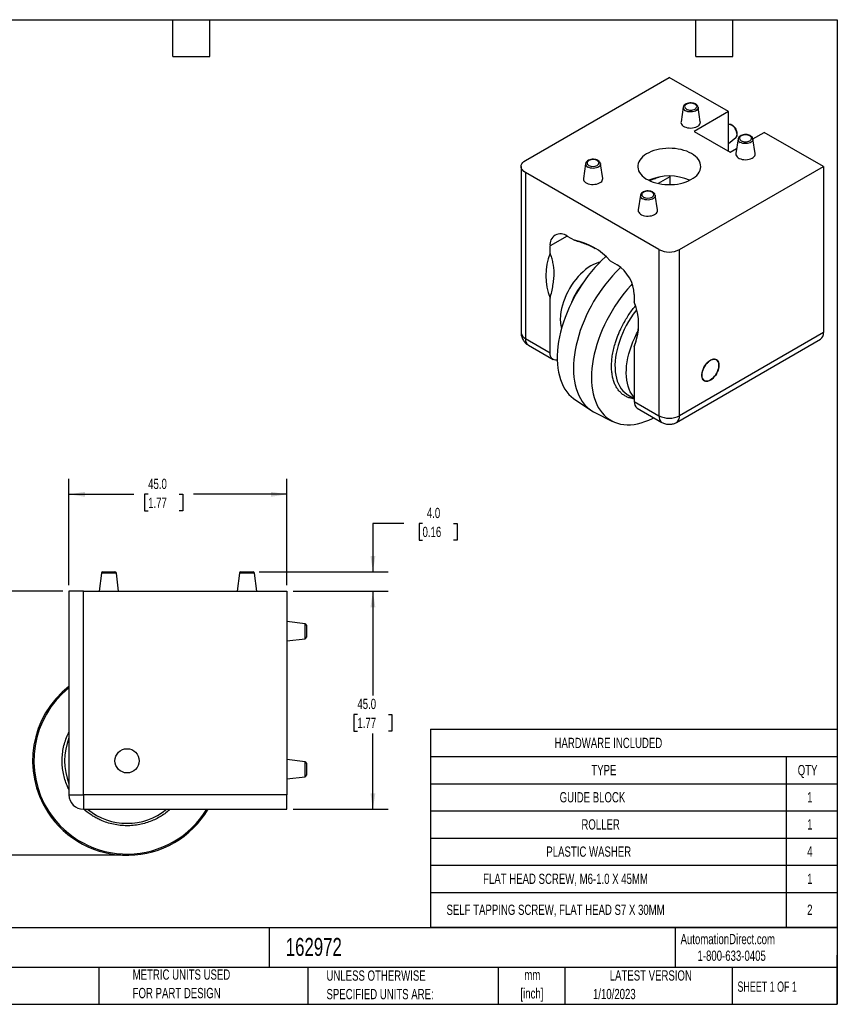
# Model space of a CAD drawing. Header units: millimetres. Extents: x 6 to 273, y 6 to 210.
# Tile 2 of 2: x 104 to 273, y 6 to 210. Entities that reach past the tile are written whole.
import ezdxf

# ---------------------------------------------------------------- set-up
doc = ezdxf.new("R2010")
doc.units = ezdxf.units.MM
doc.layers.add('DIMENSIONS', color=140, linetype='Continuous', lineweight=25)
doc.layers.add('TEXT', color=140, linetype='Continuous', lineweight=25)
doc.styles.add('SLDTEXTSTYLE0', font='TXT', dxfattribs={"width": 0.7})
doc.styles.add('SLDTEXTSTYLE1', font='TXT', dxfattribs={"width": 0.65})
doc.dimstyles.new('SLDDIMSTYLE0', dxfattribs={"dimtxt": 2.158008, "dimasz": 3.302, "dimexe": 0, "dimexo": 0.0625, "dimgap": 0.539502, "dimtad": 0, "dimtih": 1, "dimtoh": 1, "dimrnd": 1e-09, "dimzin": 4, "dimdsep": 46, "dimtxsty": 'SLDTEXTSTYLE0', "dimsah": 1, "dimcen": 0.09, "dimadec": 0, "dimazin": 1, "dimtfac": 1, "dimtofl": 0, "dimtmove": 0, "dimatfit": 3, "dimfxl": 0, "dimfrac": 2, "dimtolj": 1, "dimtzin": 12, "dimarcsym": 0})
doc.dimstyles.new('SLDDIMSTYLE1', dxfattribs={"dimtxt": 2.158008, "dimasz": 3.302, "dimexe": 0, "dimexo": 0.0625, "dimgap": 0.539502, "dimtad": 0, "dimtih": 1, "dimtoh": 1, "dimrnd": 1e-09, "dimzin": 12, "dimdsep": 46, "dimtxsty": 'SLDTEXTSTYLE0', "dimsah": 1, "dimcen": 0.09, "dimadec": 0, "dimazin": 3, "dimtfac": 1, "dimtofl": 0, "dimtmove": 0, "dimatfit": 3, "dimfxl": 0, "dimfrac": 2, "dimtolj": 1, "dimtzin": 12, "dimarcsym": 0})
doc.dimstyles.new('SLDDIMSTYLE2', dxfattribs={"dimtxt": 2.158008, "dimasz": 3.302, "dimexe": 0, "dimexo": 0.0625, "dimgap": 0.539502, "dimtad": 0, "dimtih": 1, "dimtoh": 1, "dimrnd": 1e-09, "dimzin": 4, "dimdsep": 46, "dimtxsty": 'SLDTEXTSTYLE0', "dimsah": 1, "dimcen": 0.09, "dimadec": 0, "dimazin": 1, "dimtfac": 1, "dimtmove": 0, "dimatfit": 0, "dimfxl": 0, "dimfrac": 2, "dimtolj": 1, "dimtzin": 12, "dimarcsym": 0})

# ---------------------------------------------------------------- blocks, each defined once
blk = doc.blocks.new('SW_NOTE_0')
at = {"layer": 'TEXT', "color": 0, "char_height": 2.117, "attachment_point": 2, "style": 'SLDTEXTSTYLE0'}
for s, insert in [('mm', (2.84, 2.73)), ('[inch]', (2.76, -1.09))]:
    blk.add_mtext(s, dxfattribs=dict(at, insert=insert))
blk = doc.blocks.new('SW_NOTE_0_1')
at = {"layer": 'TEXT', "color": 0, "char_height": 2.1167, "attachment_point": 1, "style": 'SLDTEXTSTYLE0'}
for s, insert in [('UNLESS OTHERWISE', (0, 2.73)), ('SPECIFIED UNITS ARE:', (0, -1.09))]:
    blk.add_mtext(s, dxfattribs=dict(at, insert=insert))
blk = doc.blocks.new('SW_NOTE_0_2')
at = {"layer": 'TEXT', "color": 0, "char_height": 2.1167, "attachment_point": 1, "style": 'SLDTEXTSTYLE0'}
for s, insert in [('PART DIMENSIONS MAY DIFFER SLIGHTLY', (0, 2.73)), ("DUE TO MANUFACTURER'S VARIANCES", (0, -1.09))]:
    blk.add_mtext(s, dxfattribs=dict(at, insert=insert))
blk = doc.blocks.new('SW_NOTE_0_5')
at = {"layer": 'TEXT', "color": 0, "char_height": 2.1167, "attachment_point": 1, "style": 'SLDTEXTSTYLE0'}
for s, insert in [('METRIC UNITS USED', (0, 2.73)), ('FOR PART DESIGN', (0, -1.09))]:
    blk.add_mtext(s, dxfattribs=dict(at, insert=insert))
blk = doc.blocks.new('SW_TABLEANNOTATION_0')
at = {"layer": 'TEXT', "color": 0}
for p, q in [((0, 0), (0, -5.61)), ((0, 0), (73.41, 0)), ((73.41, 0), (83.93, 0)), ((83.93, 0), (83.93, -5.61)), ((0, -5.61), (0, -11.22)), ((0, -5.61), (73.41, -5.61)), ((73.41, -5.61), (73.41, -11.22)), ((73.41, -5.61), (83.93, -5.61)), ((83.93, -5.61), (83.93, -11.22)), ((0, -11.22), (0, -16.82)), ((0, -11.22), (73.41, -11.22)), ((73.41, -11.22), (73.41, -16.82)), ((73.41, -11.22), (83.93, -11.22)), ((83.93, -11.22), (83.93, -16.82)), ((0, -16.82), (0, -22.43)), ((0, -16.82), (73.41, -16.82)), ((73.41, -16.82), (73.41, -22.43)), ((73.41, -16.82), (83.93, -16.82)), ((83.93, -16.82), (83.93, -22.43)), ((0, -22.43), (0, -28.04)), ((0, -22.43), (73.41, -22.43)), ((73.41, -22.43), (73.41, -28.04)), ((73.41, -22.43), (83.93, -22.43)), ((83.93, -22.43), (83.93, -28.04)), ((0, -28.04), (0, -33.65)), ((0, -28.04), (73.41, -28.04)), ((73.41, -28.04), (73.41, -33.65)), ((73.41, -28.04), (83.93, -28.04)), ((83.93, -28.04), (83.93, -33.65)), ((0, -33.65), (0, -40.83)), ((0, -33.65), (73.41, -33.65)), ((73.41, -33.65), (73.41, -40.83)), ((73.41, -33.65), (83.93, -33.65)), ((83.93, -33.65), (83.93, -40.83)), ((0, -40.83), (73.41, -40.83)), ((73.41, -40.83), (83.93, -40.83))]:
    blk.add_line(p, q, dxfattribs=at)
at = {"layer": 'TEXT', "color": 0, "attachment_point": 1, "style": 'SLDTEXTSTYLE0'}
for s, insert, char_height in [('HARDWARE INCLUDED', (25.62, -1.75), 2.1167), ('TYPE', (33.22, -7.36), 2.117), ('QTY', (75.82, -7.36), 2.117), ('GUIDE BLOCK', (26.68, -12.96), 2.1167), ('1', (77.77, -12.96), 2.12), ('ROLLER', (31.17, -18.57), 2.117), ('1', (77.77, -18.57), 2.12), ('PLASTIC WASHER', (23.93, -24.18), 2.1167), ('4', (77.77, -24.18), 2.12), ('FLAT HEAD SCREW, M6-1.0 X 45MM', (10.88, -29.79), 2.1167), ('1', (77.77, -29.79), 2.12), ('SELF TAPPING SCREW, FLAT HEAD S7 X 30MM', (3.33, -36.18), 2.1167), ('2', (77.77, -36.18), 2.12)]:
    blk.add_mtext(s, dxfattribs=dict(at, insert=insert, char_height=char_height))
blk = doc.blocks.new('_D_4')
at = {"layer": 'DIMENSIONS'}
for p, q in [((114.45, 92.87), (114.45, 114.78)), ((159.45, 92.87), (159.45, 114.78)), ((114.45, 111.6), (127.87, 111.6)), ((130.8, 111.6), (130.07, 111.6)), ((130.07, 111.6), (130.07, 108.17)), ((137.21, 111.6), (137.94, 111.6)), ((137.94, 111.6), (137.94, 108.17)), ((159.45, 111.6), (140.14, 111.6)), ((130.07, 108.17), (130.8, 108.17)), ((137.94, 108.17), (137.21, 108.17))]:
    blk.add_line(p, q, dxfattribs=at)
for points in [[(114.45, 111.6), (117.75, 111.09), (117.75, 112.11)], [(159.45, 111.6), (156.15, 112.11), (156.15, 111.09)]]:
    blk.add_solid(points, dxfattribs=at)
at = {"layer": 'DIMENSIONS', "char_height": 2.117, "attachment_point": 1, "style": 'SLDTEXTSTYLE0'}
for s, insert in [('45.0', (130.8, 114.81)), ('1.77', (130.8, 110.9))]:
    blk.add_mtext(s, dxfattribs=dict(at, insert=insert))
blk = doc.blocks.new('_D_5')
at = {"layer": 'DIMENSIONS'}
for p, q in [((160.72, 91.6), (180.37, 91.6)), ((177.19, 91.6), (177.19, 70.1)), ((173.99, 66.18), (173.26, 66.18)), ((173.26, 66.18), (173.26, 62.75)), ((180.4, 66.18), (181.13, 66.18)), ((181.13, 66.18), (181.13, 62.75)), ((173.26, 62.75), (173.99, 62.75)), ((177.19, 46.6), (177.19, 62.27)), ((181.13, 62.75), (180.4, 62.75)), ((160.72, 46.6), (180.37, 46.6))]:
    blk.add_line(p, q, dxfattribs=at)
for points in [[(177.19, 91.6), (176.69, 88.3), (177.7, 88.3)], [(177.19, 46.6), (177.7, 49.9), (176.69, 49.9)]]:
    blk.add_solid(points, dxfattribs=at)
at = {"layer": 'DIMENSIONS', "char_height": 2.117, "attachment_point": 1, "style": 'SLDTEXTSTYLE0'}
for s, insert in [('45.0', (173.99, 69.4)), ('1.77', (173.99, 65.48))]:
    blk.add_mtext(s, dxfattribs=dict(at, insert=insert))
blk = doc.blocks.new('_D_6')
at = {"layer": 'DIMENSIONS'}
for p, q in [((113.18, 91.6), (93.77, 91.6)), ((96.95, 91.6), (96.95, 64.99)), ((93.74, 61.08), (93.02, 61.08)), ((93.02, 61.08), (93.02, 57.65)), ((100.15, 61.08), (100.88, 61.08)), ((100.88, 61.08), (100.88, 57.65)), ((93.02, 57.65), (93.74, 57.65)), ((96.95, 37.1), (96.95, 57.16)), ((100.88, 57.65), (100.15, 57.65)), ((125.18, 37.1), (93.77, 37.1))]:
    blk.add_line(p, q, dxfattribs=at)
for points in [[(96.95, 91.6), (96.44, 88.3), (97.46, 88.3)], [(96.95, 37.1), (97.46, 40.4), (96.44, 40.4)]]:
    blk.add_solid(points, dxfattribs=at)
at = {"layer": 'DIMENSIONS', "char_height": 2.117, "attachment_point": 1, "style": 'SLDTEXTSTYLE0'}
for s, insert in [('54.5', (93.74, 64.29)), ('2.15', (93.74, 60.37))]:
    blk.add_mtext(s, dxfattribs=dict(at, insert=insert))
blk = doc.blocks.new('_D_7')
at = {"layer": 'DIMENSIONS'}
for p, q in [((183.54, 105.6), (177.19, 105.6)), ((177.19, 105.6), (177.19, 95.6)), ((187.44, 105.6), (186.71, 105.6)), ((186.71, 105.6), (186.71, 102.17)), ((193.85, 105.6), (194.57, 105.6)), ((194.57, 105.6), (194.57, 102.17)), ((186.71, 102.17), (187.44, 102.17)), ((194.57, 102.17), (193.85, 102.17)), ((153.71, 95.6), (180.37, 95.6)), ((160.72, 91.6), (180.37, 91.6)), ((177.19, 91.6), (177.19, 85.25))]:
    blk.add_line(p, q, dxfattribs=at)
for points in [[(177.19, 95.6), (177.7, 98.9), (176.69, 98.9)], [(177.19, 91.6), (176.69, 88.3), (177.7, 88.3)]]:
    blk.add_solid(points, dxfattribs=at)
at = {"layer": 'DIMENSIONS', "char_height": 2.117, "attachment_point": 1, "style": 'SLDTEXTSTYLE0'}
for s, insert in [('4.0', (188.33, 108.81)), ('0.16', (187.44, 104.9))]:
    blk.add_mtext(s, dxfattribs=dict(at, insert=insert))

msp = doc.modelspace()

# ---------------------------------------------------------------- linework, layer by layer
for p, q in [((208.663, 180.483), (238.362, 197.628)), ((250.56, 190.586), (238.362, 197.628)), ((241.246, 191.469), (240.789, 188.441)), ((244.317, 191.47), (244.296, 191.524)), ((244.308, 191.513), (244.317, 191.469)), ((244.774, 188.441), (244.317, 191.469)), ((250.56, 190.586), (243.488, 186.504)), ((250.56, 182.422), (250.56, 190.586)), ((250.601, 187.881), (250.556, 187.866)), ((243.488, 186.504), (250.913, 182.218)), ((250.56, 183.984), (252.092, 185.207)), ((252.56, 184.938), (252.103, 181.91)), ((255.63, 184.939), (255.61, 184.993)), ((255.622, 184.982), (255.63, 184.938)), ((255.63, 184.941), (257.984, 186.3)), ((256.087, 181.91), (255.63, 184.938)), ((270.182, 179.259), (257.984, 186.3)), ((250.913, 182.218), (252.267, 183)), ((207.785, 179.259), (207.785, 144.964)), ((221.093, 179.836), (220.636, 176.808)), ((224.164, 179.836), (224.143, 179.89)), ((224.156, 179.879), (224.164, 179.836)), ((224.621, 176.808), (224.164, 179.836)), ((240.483, 162.114), (270.182, 179.259)), ((270.182, 179.259), (270.182, 144.964)), ((236.241, 162.114), (208.663, 178.034)), ((208.663, 178.034), (208.663, 143.739)), ((238.503, 177.134), (236.093, 175.742)), ((238.506, 177.294), (238.503, 177.134)), ((238.503, 177.134), (238.503, 175.507)), ((232.407, 173.304), (231.95, 170.276)), ((235.478, 173.305), (235.457, 173.359)), ((235.469, 173.348), (235.478, 173.304)), ((235.935, 170.276), (235.478, 173.304)), ((217.291, 164.888), (213.755, 162.847)), ((217.29, 164.889), (218.771, 164.034)), ((213.755, 161.347), (213.755, 162.847)), ((236.241, 162.114), (236.241, 127.819)), ((240.483, 127.819), (240.483, 162.114)), ((226.133, 159.783), (227.614, 158.929)), ((231.149, 152.805), (231.149, 151.305)), ((213.755, 140.8), (213.755, 152.099)), ((270.182, 144.964), (240.483, 127.819)), ((208.663, 143.739), (213.755, 140.8)), ((209.285, 142.366), (214.376, 139.427)), ((239.862, 126.446), (269.56, 143.59)), ((231.149, 142.057), (231.149, 130.758)), ((229.826, 132.14), (231.149, 131.376)), ((229.826, 132.14), (229.844, 132.129)), ((218.883, 131.154), (222.283, 128.889)), ((231.149, 130.758), (236.241, 127.819)), ((223.006, 128.472), (226.667, 126.66)), ((231.771, 129.385), (236.862, 126.446)), ((121.157, 95.336), (120.699, 91.599)), ((124.24, 95.336), (121.157, 95.336)), ((124.699, 91.599), (124.24, 95.336)), ((149.657, 95.336), (149.199, 91.599)), ((152.74, 95.336), (149.657, 95.336)), ((153.199, 91.599), (152.74, 95.336)), ((114.449, 91.599), (114.449, 49.599)), ((117.449, 91.599), (114.449, 91.599)), ((117.449, 49.599), (117.449, 91.599)), ((117.449, 91.599), (159.449, 91.599)), ((159.449, 91.599), (159.449, 49.599)), ((163.185, 84.891), (159.449, 85.349)), ((163.185, 81.808), (163.185, 84.891)), ((159.449, 81.349), (163.185, 81.808)), ((163.185, 56.391), (159.449, 56.849)), ((163.185, 53.308), (163.185, 56.391)), ((159.449, 52.849), (163.185, 53.308)), ((114.449, 49.599), (117.449, 49.599)), ((159.449, 49.599), (117.449, 49.599)), ((117.449, 49.599), (117.449, 46.599)), ((159.449, 46.599), (159.449, 49.599)), ((117.449, 46.599), (159.449, 46.599))]:
    msp.add_line(p, q)
at = {"flags": 128}
for points in [[(244.317, 191.469), (244.32, 191.346), (244.27, 191.162), (244.155, 190.988), (243.979, 190.832), (243.751, 190.701), (243.481, 190.599), (243.18, 190.533), (242.862, 190.504), (242.54, 190.513), (242.229, 190.562), (241.942, 190.646), (241.692, 190.763)], [(240.789, 188.441), (240.782, 188.367), (240.806, 188.161), (240.894, 187.96), (241.042, 187.771), (241.246, 187.601), (241.5, 187.455), (241.794, 187.337), (242.121, 187.251), (242.468, 187.201), (242.826, 187.187), (243.183, 187.21), (243.526, 187.27), (243.845, 187.364), (244.131, 187.489), (244.373, 187.642), (244.563, 187.817), (244.697, 188.009), (244.769, 188.212), (244.777, 188.419), (244.774, 188.441)], [(252.092, 185.207), (252.139, 185.249), (252.253, 185.411), (252.323, 185.621), (252.347, 185.869), (252.323, 186.144), (252.253, 186.435), (252.139, 186.728), (251.986, 187.012), (251.802, 187.273), (251.594, 187.5), (251.371, 187.683), (251.143, 187.815), (250.92, 187.889), (250.712, 187.902), (250.601, 187.881)], [(255.63, 184.938), (255.634, 184.814), (255.584, 184.631), (255.468, 184.457), (255.293, 184.301), (255.065, 184.17), (254.795, 184.068), (254.494, 184.002), (254.176, 183.972), (253.854, 183.982), (253.543, 184.03), (253.256, 184.115), (253.005, 184.232)], [(242.958, 181.912), (242.478, 182.163), (241.956, 182.385), (241.399, 182.576), (240.812, 182.734), (240.2, 182.858), (239.57, 182.946), (238.928, 182.997), (238.281, 183.011), (237.634, 182.987), (236.995, 182.927), (236.369, 182.83), (235.763, 182.698), (235.182, 182.531), (234.634, 182.332), (234.122, 182.103), (233.653, 181.845), (233.23, 181.561), (232.858, 181.255), (232.541, 180.929), (232.282, 180.586), (232.083, 180.23), (231.947, 179.864), (231.875, 179.492), (231.866, 179.118), (231.923, 178.746), (232.043, 178.378), (232.227, 178.019), (232.471, 177.673), (232.774, 177.342), (233.132, 177.03), (233.542, 176.741), (234.001, 176.476), (234.502, 176.239), (235.042, 176.033), (235.615, 175.858), (236.215, 175.717), (236.837, 175.611), (237.473, 175.541), (238.119, 175.509), (238.767, 175.514), (239.411, 175.555), (240.044, 175.634), (240.661, 175.749), (241.255, 175.898), (241.82, 176.081), (242.351, 176.296), (242.842, 176.54), (243.289, 176.811), (243.686, 177.106), (244.031, 177.423), (244.32, 177.758), (244.549, 178.108), (244.716, 178.469), (244.821, 178.838), (244.861, 179.212), (244.837, 179.586), (244.749, 179.956), (244.597, 180.32), (244.383, 180.673), (244.109, 181.012), (243.778, 181.334), (243.393, 181.635), (242.958, 181.912)], [(252.103, 181.91), (252.096, 181.836), (252.12, 181.629), (252.207, 181.429), (252.356, 181.24), (252.56, 181.07), (252.813, 180.924), (253.108, 180.806), (253.434, 180.72), (253.782, 180.67), (254.14, 180.656), (254.496, 180.679), (254.84, 180.738), (255.159, 180.832), (255.444, 180.958), (255.686, 181.11), (255.877, 181.286), (256.011, 181.478), (256.082, 181.681), (256.091, 181.888), (256.087, 181.91)], [(208.663, 178.034), (208.358, 178.241), (208.112, 178.472), (207.932, 178.723), (207.822, 178.988), (207.785, 179.259), (207.822, 179.53), (207.932, 179.794), (208.112, 180.045), (208.358, 180.277), (208.663, 180.483)], [(224.164, 179.836), (224.168, 179.712), (224.117, 179.528), (224.002, 179.354), (223.827, 179.198), (223.599, 179.067), (223.328, 178.966), (223.028, 178.899), (222.709, 178.87), (222.388, 178.88), (222.076, 178.928), (221.789, 179.012), (221.539, 179.129)], [(220.636, 176.808), (220.629, 176.733), (220.653, 176.527), (220.741, 176.326), (220.889, 176.138), (221.093, 175.967), (221.347, 175.821), (221.642, 175.703), (221.968, 175.618), (222.316, 175.567), (222.674, 175.553), (223.03, 175.576), (223.373, 175.636), (223.693, 175.73), (223.978, 175.855), (224.22, 176.008), (224.411, 176.183), (224.544, 176.375), (224.616, 176.578), (224.624, 176.785), (224.621, 176.808)], [(235.478, 173.304), (235.482, 173.181), (235.431, 172.997), (235.316, 172.823), (235.14, 172.667), (234.912, 172.536), (234.642, 172.434), (234.341, 172.368), (234.023, 172.339), (233.701, 172.348), (233.39, 172.397), (233.103, 172.481), (232.853, 172.598)], [(231.95, 170.276), (231.943, 170.202), (231.967, 169.995), (232.055, 169.795), (232.203, 169.606), (232.407, 169.436), (232.661, 169.29), (232.955, 169.172), (233.282, 169.086), (233.63, 169.036), (233.987, 169.022), (234.344, 169.045), (234.687, 169.105), (235.007, 169.198), (235.292, 169.324), (235.534, 169.477), (235.725, 169.652), (235.858, 169.844), (235.93, 170.047), (235.938, 170.254), (235.935, 170.276)], [(225.247, 160.664), (225.214, 160.635), (224.465, 159.935), (223.731, 159.195), (223.013, 158.416), (222.315, 157.601), (221.639, 156.753), (220.986, 155.874), (220.36, 154.968), (219.762, 154.037), (219.194, 153.085), (218.658, 152.115), (218.156, 151.13), (217.689, 150.133), (217.26, 149.127), (216.869, 148.117), (216.518, 147.105), (216.208, 146.094), (215.939, 145.088), (215.714, 144.091), (215.533, 143.106), (215.395, 142.135), (215.303, 141.182), (215.255, 140.251), (215.253, 139.344), (215.295, 138.465), (215.383, 137.616), (215.515, 136.8), (215.692, 136.02), (215.913, 135.278), (216.176, 134.578), (216.482, 133.92), (216.828, 133.308), (217.215, 132.744), (217.64, 132.229), (218.103, 131.765), (218.601, 131.353), (218.883, 131.154)], [(224.026, 159.499), (223.772, 159.432), (223.243, 159.251), (222.706, 159.013), (222.166, 158.72), (221.627, 158.375), (221.092, 157.98), (220.565, 157.538), (220.051, 157.051), (219.552, 156.524), (219.072, 155.96), (218.616, 155.363), (218.185, 154.738), (217.784, 154.088), (217.414, 153.42), (217.08, 152.737), (216.783, 152.045), (216.525, 151.348), (216.308, 150.651), (216.134, 149.96), (216.004, 149.28), (215.919, 148.614)], [(228.329, 158.432), (228.099, 158.214), (227.358, 157.479), (226.633, 156.705), (225.927, 155.894), (225.242, 155.05), (224.58, 154.175), (223.944, 153.272), (223.336, 152.343), (222.757, 151.393), (222.209, 150.423), (221.694, 149.438), (221.215, 148.44), (220.772, 147.432), (220.366, 146.418), (220, 145.402), (219.675, 144.386), (219.391, 143.374), (219.149, 142.369), (218.95, 141.374), (218.795, 140.393), (218.685, 139.429), (218.619, 138.485), (218.598, 137.564), (218.622, 136.669), (218.691, 135.803), (218.805, 134.968), (218.963, 134.169), (219.165, 133.406), (219.41, 132.683), (219.697, 132.002), (220.026, 131.366), (220.395, 130.775), (220.803, 130.233)], [(230.714, 155.02), (230.441, 154.728), (229.733, 153.931), (229.045, 153.099), (228.38, 152.235), (227.741, 151.342), (227.128, 150.423), (226.545, 149.482), (225.993, 148.52), (225.473, 147.542), (224.989, 146.55), (224.541, 145.549), (224.13, 144.54), (223.759, 143.529), (223.429, 142.517), (223.139, 141.508), (222.893, 140.506), (222.689, 139.515), (222.529, 138.536), (222.414, 137.574), (222.344, 136.632), (222.319, 135.712), (222.339, 134.819), (222.405, 133.954), (222.515, 133.122), (222.669, 132.323), (222.868, 131.562), (223.11, 130.841), (223.395, 130.162), (223.721, 129.527), (224.088, 128.938), (224.494, 128.398)], [(231.605, 149.663), (231.465, 149.483), (230.93, 148.76), (230.422, 148.01), (229.943, 147.237), (229.496, 146.444), (229.082, 145.635), (228.704, 144.815), (228.364, 143.987), (228.064, 143.156), (227.804, 142.326), (227.587, 141.501), (227.413, 140.684), (227.283, 139.881), (227.198, 139.095), (227.158, 138.33), (227.163, 137.59), (227.214, 136.878), (227.31, 136.198), (227.451, 135.554), (227.635, 134.948), (227.863, 134.384), (228.133, 133.865), (228.443, 133.392), (228.792, 132.969), (229.178, 132.598), (229.6, 132.28), (229.826, 132.14)], [(231.149, 131.596), (230.946, 131.827), (230.616, 132.275), (230.326, 132.772), (230.077, 133.314), (229.871, 133.899), (229.708, 134.524), (229.59, 135.187), (229.516, 135.883), (229.488, 136.609), (229.505, 137.363), (229.568, 138.139), (229.676, 138.934), (229.828, 139.744), (230.024, 140.565), (230.262, 141.394), (230.543, 142.225), (230.863, 143.055), (231.222, 143.879), (231.618, 144.694), (231.797, 145.037)], [(215.253, 139.324), (215.22, 139.317), (214.913, 139.286), (214.629, 139.323), (214.376, 139.427), (214.16, 139.594), (213.986, 139.822), (213.858, 140.103), (213.781, 140.432), (213.755, 140.8)], [(245.079, 136.188), (245.102, 135.874), (245.17, 135.595), (245.282, 135.357), (245.434, 135.167), (245.623, 135.03), (245.843, 134.949), (246.089, 134.927), (246.355, 134.964), (246.634, 135.059), (246.918, 135.21), (247.201, 135.413), (247.474, 135.662), (247.731, 135.951), (247.965, 136.273), (248.17, 136.619), (248.341, 136.98), (248.474, 137.348), (248.564, 137.711), (248.609, 138.062), (248.609, 138.39), (248.564, 138.688), (248.474, 138.948), (248.341, 139.163), (248.17, 139.326), (247.965, 139.436), (247.731, 139.487), (247.474, 139.48), (247.201, 139.413), (246.918, 139.29), (246.634, 139.112), (246.355, 138.886), (246.089, 138.616), (245.843, 138.309), (245.623, 137.974), (245.434, 137.619), (245.282, 137.254), (245.17, 136.887), (245.102, 136.529), (245.079, 136.188)], [(247.64, 135.842), (247.376, 135.567), (247.099, 135.334), (246.815, 135.149), (246.532, 135.018), (246.257, 134.944), (245.997, 134.928), (245.76, 134.972), (245.55, 135.073), (245.374, 135.23), (245.237, 135.438), (245.141, 135.692), (245.089, 135.985), (245.082, 136.309), (245.122, 136.658), (245.206, 137.02), (245.333, 137.387), (245.498, 137.75), (245.699, 138.099), (245.93, 138.424), (246.184, 138.718), (246.455, 138.973), (246.737, 139.183), (247.021, 139.341), (247.301, 139.444), (247.57, 139.489), (247.819, 139.475), (248.043, 139.403), (248.237, 139.273), (248.394, 139.09), (248.511, 138.859), (248.585, 138.584), (248.615, 138.274), (248.598, 137.937), (248.536, 137.58), (248.43, 137.214), (248.284, 136.848), (248.1, 136.491), (247.883, 136.153), (247.64, 135.842)], [(224.494, 128.398), (224.938, 127.908), (225.418, 127.47), (225.934, 127.086), (226.483, 126.756), (227.063, 126.481), (227.672, 126.263), (228.309, 126.103), (228.971, 126), (229.656, 125.956), (230.362, 125.969), (231.087, 126.042), (231.827, 126.172), (232.581, 126.36), (233.347, 126.604), (234.12, 126.905), (234.9, 127.261), (235.194, 127.409)]]:
    msp.add_lwpolyline(points, dxfattribs=at)
msp.add_circle((126.449, 56.599), 2.5)
for centre, radius, start, end in [((241.952, 191.421), 0.708, 176.10188, 248.38771), ((253.266, 184.89), 0.708, 176.10188, 248.38771), ((221.8, 179.788), 0.708, 176.10188, 248.38771), ((238.362, 167.127), 10.185, 65.57198, 114.42802), ((233.113, 173.256), 0.708, 176.10188, 248.38771), ((215.917, 163.184), 2.189, 51.14713, 188.86362), ((216.448, 151.508), 12.739, 40.5103, 79.49507), ((225.352, 156.723), 12.486, 158.26427, 201.73573), ((238.362, 166.17), 4.577, 242.39104, 297.60896), ((223.495, 152.468), 7.662, 2.52015, 57.47985), ((232.465, 145.511), 15.371, 141.5346, 158.47077), ((232.461, 145.514), 15.366, 141.53179, 158.47359), ((219.552, 146.681), 12.486, 338.26427, 21.73573), ((223.181, 147.767), 7.312, 173.34589, 195.40263), ((209.308, 145.129), 1.532, 186.18746, 245.13268), ((268.719, 144.798), 1.472, 304.86125, 6.45093), ((210.126, 143.574), 1.472, 173.54907, 235.13875), ((225.986, 134.457), 6.687, 219.18066, 243.53318), ((232.612, 130.593), 1.472, 173.54907, 235.13875), ((237.703, 127.654), 1.472, 173.54309, 235.20336), ((238.362, 131.876), 4.577, 242.39104, 297.60896), ((239.021, 127.654), 1.472, 304.82002, 6.45475), ((121.455, 95.299), 0.3, 90, 173), ((123.942, 95.299), 0.3, 7, 90), ((149.955, 95.299), 0.3, 90, 173), ((152.442, 95.299), 0.3, 7, 90), ((163.149, 84.593), 0.3, 0, 83), ((163.149, 82.106), 0.3, 277, 0), ((126.449, 56.599), 19.5, 127.97987, 212.84618), ((126.449, 56.599), 19.238, 128.59173, 212.84618), ((126.449, 56.599), 12.9, 158.4711, 201.5289), ((163.149, 56.093), 0.3, 0, 83), ((163.149, 53.606), 0.3, 277, 0), ((117.449, 49.599), 3, 180, 270), ((126.449, 56.599), 19.5, 212.84618, 329.14811), ((126.449, 56.599), 19.238, 212.84618, 328.68079), ((126.449, 56.599), 12.9, 230.82261, 309.17739)]:
    msp.add_arc(centre, radius, start, end)
for points, knots in [([(244.273, 191.583), (244.254, 191.646), (244.212, 191.788), (244.023, 191.994), (243.744, 192.183), (243.347, 192.329), (242.854, 192.398), (242.326, 192.356), (241.837, 192.202), (241.503, 191.969), (241.308, 191.71), (241.267, 191.552), (241.246, 191.47)], [0, 0, 0, 0, 0.0624884, 0.1405319, 0.2376564, 0.3386963, 0.4641211, 0.5885716, 0.7093724, 0.8436563, 0.9191348, 1, 1, 1, 1]), ([(243.661, 192.115), (243.175, 192.395), (242.387, 192.395), (241.417, 191.835), (241.417, 191.38), (241.902, 191.1)], [0, 0, 0, 0, 0.5, 0.5, 1, 1, 1, 1]), ([(241.902, 191.1), (242.135, 190.965), (242.452, 190.89), (243.111, 190.89), (243.427, 190.965), (243.894, 191.234), (244.025, 191.417), (244.025, 191.798), (243.894, 191.98), (243.661, 192.115)], [0, 0, 0, 0, 0.25, 0.25, 0.5, 0.5, 0.75, 0.75, 1, 1, 1, 1]), ([(252.092, 185.207), (252.166, 185.283), (252.297, 185.418), (252.4, 185.722), (252.423, 186.06), (252.351, 186.477), (252.165, 186.938), (251.864, 187.374), (251.486, 187.722), (251.119, 187.888), (250.86, 187.932), (250.762, 187.909), (250.74, 187.903)], [0, 0, 0, 0, 0.1029755, 0.182723, 0.2819633, 0.3852014, 0.5133536, 0.6404973, 0.7638974, 0.9010904, 0.9782159, 1, 1, 1, 1]), ([(255.587, 185.052), (255.568, 185.115), (255.525, 185.257), (255.336, 185.462), (255.057, 185.652), (254.66, 185.798), (254.168, 185.867), (253.639, 185.824), (253.151, 185.671), (252.816, 185.438), (252.622, 185.179), (252.581, 185.021), (252.56, 184.939)], [0, 0, 0, 0, 0.0624884, 0.1405319, 0.2376564, 0.3386963, 0.4641211, 0.5885716, 0.7093724, 0.8436563, 0.9191348, 1, 1, 1, 1]), ([(254.974, 185.584), (254.489, 185.864), (253.701, 185.864), (252.731, 185.304), (252.731, 184.849), (253.216, 184.568)], [0, 0, 0, 0, 0.5, 0.5, 1, 1, 1, 1]), ([(253.216, 184.568), (253.449, 184.434), (253.765, 184.358), (254.425, 184.358), (254.741, 184.434), (255.207, 184.703), (255.338, 184.886), (255.338, 185.266), (255.207, 185.449), (254.974, 185.584)], [0, 0, 0, 0, 0.25, 0.25, 0.5, 0.5, 0.75, 0.75, 1, 1, 1, 1]), ([(224.121, 179.95), (224.102, 180.013), (224.059, 180.154), (223.87, 180.36), (223.591, 180.549), (223.194, 180.695), (222.701, 180.764), (222.173, 180.722), (221.685, 180.568), (221.35, 180.335), (221.155, 180.076), (221.115, 179.918), (221.093, 179.836)], [0, 0, 0, 0, 0.0624884, 0.1405319, 0.2376564, 0.3386963, 0.4641211, 0.5885716, 0.7093724, 0.8436563, 0.9191348, 1, 1, 1, 1]), ([(223.508, 180.481), (223.275, 180.616), (222.959, 180.691), (222.299, 180.691), (221.983, 180.616), (221.516, 180.346), (221.385, 180.164), (221.385, 179.783), (221.516, 179.601), (221.75, 179.466)], [0, 0, 0, 0, 0.25, 0.25, 0.5, 0.5, 0.75, 0.75, 1, 1, 1, 1]), ([(221.75, 179.466), (222.235, 179.186), (223.023, 179.186), (223.993, 179.746), (223.993, 180.201), (223.508, 180.481)], [0, 0, 0, 0, 0.5, 0.5, 1, 1, 1, 1]), ([(234.347, 176.331), (234.563, 176.431), (235.073, 176.667), (235.726, 176.919), (236.169, 177.046), (236.298, 177.083)], [0, 0, 0, 0, 0.3418308, 0.8088683, 1, 1, 1, 1]), ([(235.435, 173.418), (235.416, 173.481), (235.373, 173.623), (235.184, 173.829), (234.905, 174.018), (234.508, 174.164), (234.015, 174.233), (233.487, 174.191), (232.998, 174.037), (232.664, 173.804), (232.469, 173.545), (232.428, 173.387), (232.407, 173.305)], [0, 0, 0, 0, 0.0624884, 0.1405319, 0.2376564, 0.3386963, 0.4641211, 0.5885716, 0.7093724, 0.8436563, 0.9191348, 1, 1, 1, 1]), ([(234.822, 173.95), (234.589, 174.084), (234.272, 174.16), (233.613, 174.16), (233.296, 174.084), (232.83, 173.815), (232.699, 173.633), (232.699, 173.252), (232.83, 173.069), (233.063, 172.935)], [0, 0, 0, 0, 0.25, 0.25, 0.5, 0.5, 0.75, 0.75, 1, 1, 1, 1]), ([(233.063, 172.935), (233.549, 172.655), (234.336, 172.655), (235.307, 173.215), (235.307, 173.67), (234.822, 173.95)], [0, 0, 0, 0, 0.5, 0.5, 1, 1, 1, 1]), ([(218.771, 164.034), (219.17, 163.921), (219.968, 163.696), (221.114, 163.289), (222.174, 162.843), (222.801, 162.499), (223.096, 162.337)], [0, 0, 0, 0, 0.2533499, 0.5066218, 0.767762, 1, 1, 1, 1]), ([(213.755, 152.099), (214.009, 152.987), (214.218, 153.861), (214.435, 155.139), (214.491, 155.56), (214.567, 156.389), (214.587, 156.8), (214.587, 158), (214.508, 158.738), (214.292, 159.769), (214.204, 160.1), (213.999, 160.74), (213.882, 161.049), (213.755, 161.347)], [0, 0, 0, 0, 0.25, 0.25, 0.375, 0.375, 0.5, 0.5, 0.75, 0.75, 0.875, 0.875, 1, 1, 1, 1]), ([(227.962, 132.986), (227.812, 133.184), (227.511, 133.581), (227.141, 134.296), (226.837, 135.102), (226.612, 136.017), (226.474, 137.018), (226.431, 138.107), (226.486, 139.26), (226.643, 140.466), (226.898, 141.705), (227.209, 142.818), (227.537, 143.788), (227.854, 144.611), (228.26, 145.549), (228.772, 146.594), (229.398, 147.707), (230.07, 148.759), (230.725, 149.685), (231.177, 150.239), (231.377, 150.483)], [0, 0, 0, 0, 0.0556705, 0.111353, 0.1703604, 0.2293915, 0.2908587, 0.3523498, 0.4151249, 0.4779244, 0.5406995, 0.603499, 0.6445153, 0.6854489, 0.7264864, 0.7854938, 0.8445249, 0.9001894, 0.955878, 1, 1, 1, 1]), ([(231.978, 147.042), (231.971, 146.761), (231.957, 146.16), (231.847, 145.186), (231.669, 144.14), (231.435, 143.091), (231.242, 142.393), (231.149, 142.057)], [0, 0, 0, 0, 0.1792923, 0.3838323, 0.5940769, 0.8043716, 1, 1, 1, 1]), ([(207.787, 144.961), (207.789, 144.854), (207.795, 144.622), (207.859, 144.266), (207.972, 143.897), (208.136, 143.537), (208.349, 143.197), (208.608, 142.884), (208.913, 142.612), (209.143, 142.438), (209.278, 142.372), (209.289, 142.366)], [0, 0, 0, 0, 0.1018602, 0.2213448, 0.3444251, 0.4701193, 0.5977221, 0.7267518, 0.8568959, 0.9879706, 1, 1, 1, 1]), ([(231.149, 131.315), (231.081, 131.32), (230.826, 131.338), (230.332, 131.443), (229.682, 131.655), (229.033, 132.005), (228.451, 132.441), (228.125, 132.804), (227.962, 132.986)], [0, 0, 0, 0, 0.05312236, 0.19681075, 0.40341839, 0.61010945, 0.80503363, 1, 1, 1, 1]), ([(236.866, 126.446), (236.977, 126.387), (237.21, 126.261), (237.596, 126.134), (238.01, 126.054), (238.435, 126.035), (238.85, 126.074), (239.243, 126.169), (239.579, 126.291), (239.775, 126.402), (239.858, 126.449)], [0, 0, 0, 0, 0.1201475, 0.2532169, 0.3872759, 0.5225944, 0.6596834, 0.784533, 0.9089627, 1, 1, 1, 1]), ([(121.455, 95.599), (121.455, 95.599), (122.012, 95.599), (123.385, 95.599), (123.942, 95.599), (123.942, 95.599)], [0, 0, 0, 0, 0.5, 0.5, 1, 1, 1, 1]), ([(149.955, 95.599), (149.955, 95.599), (150.086, 95.599), (150.553, 95.599), (150.869, 95.599), (151.528, 95.599), (151.845, 95.599), (152.311, 95.599), (152.442, 95.599), (152.442, 95.599)], [0, 0, 0, 0, 0.25, 0.25, 0.5, 0.5, 0.75, 0.75, 1, 1, 1, 1]), ([(163.449, 83.349), (163.449, 83.02), (163.449, 82.703), (163.449, 82.237), (163.449, 82.106), (163.449, 82.106)], [0, 0, 0, 0, 0.5, 0.5, 1, 1, 1, 1]), ([(114.449, 50.659), (114.313, 50.938), (113.988, 51.606), (113.603, 52.72), (113.281, 53.999), (113.086, 55.322), (113.026, 56.686), (113.104, 58.059), (113.325, 59.426), (113.689, 60.761), (114.077, 61.801), (114.366, 62.38), (114.449, 62.547)], [0, 0, 0, 0, 0.0754066, 0.1808359, 0.2863078, 0.3961322, 0.5059994, 0.6181606, 0.7303655, 0.8425267, 0.9547316, 1, 1, 1, 1]), ([(163.449, 54.849), (163.449, 54.52), (163.449, 54.203), (163.449, 53.737), (163.449, 53.606), (163.449, 53.606)], [0, 0, 0, 0, 0.5, 0.5, 1, 1, 1, 1]), ([(135.35, 46.599), (135.141, 46.414), (134.627, 45.956), (133.725, 45.328), (132.667, 44.707), (131.532, 44.18), (130.329, 43.751), (129.049, 43.432), (127.726, 43.237), (126.362, 43.176), (124.989, 43.255), (123.623, 43.477), (122.286, 43.837), (121.143, 44.277), (120.187, 44.741), (119.402, 45.188), (118.545, 45.767), (117.915, 46.233), (117.571, 46.567), (117.538, 46.599)], [0, 0, 0, 0, 0.0429847, 0.1058711, 0.1687303, 0.2316167, 0.2982508, 0.3649118, 0.4343237, 0.5037626, 0.5746514, 0.6455678, 0.7164567, 0.7873731, 0.8336908, 0.8799151, 0.9262568, 0.9928909, 1, 1, 1, 1])]:
    msp.add_open_spline(points, degree=3, knots=knots)
for points in [[(163.449, 84.593), (163.449, 84.593), (163.449, 84.036), (163.449, 83.349)], [(163.449, 56.093), (163.449, 56.093), (163.449, 55.536), (163.449, 54.849)]]:
    msp.add_open_spline(points, degree=3)
at = {"layer": 'TEXT'}
for p, q in [((6.35, 209.55), (273.05, 209.55)), ((135.89, 201.93), (135.89, 209.55)), ((143.51, 201.93), (143.51, 209.55)), ((243.84, 201.93), (243.84, 209.55)), ((251.46, 201.93), (251.46, 209.55)), ((273.05, 209.55), (273.05, 6.35)), ((135.89, 201.93), (143.51, 201.93)), ((243.84, 201.93), (251.46, 201.93)), ((273.05, 22.126), (6.35, 22.126)), ((155.759, 22.126), (155.759, 13.97)), ((239.575, 22.126), (239.575, 13.97)), ((273.05, 6.35), (273.05, 16.51)), ((273.05, 13.97), (6.35, 13.97)), ((120.646, 13.97), (120.646, 6.35)), ((163.78, 13.97), (163.78, 6.35)), ((203.024, 13.97), (203.024, 6.35)), ((216.812, 13.97), (216.812, 6.35)), ((251.349, 13.97), (251.349, 6.35)), ((6.35, 6.35), (273.05, 6.35))]:
    msp.add_line(p, q, dxfattribs=at)

# ---------------------------------------------------------------- block references
for name, p in [('SW_TABLEANNOTATION_0', (189.059, 63.1)), ('SW_NOTE_0_2', (55.119, 10.607)), ('SW_NOTE_0_5', (127.604, 10.822)), ('SW_NOTE_0_1', (167.608, 10.606)), ('SW_NOTE_0', (207.255, 10.756))]:
    msp.add_blockref(name, p, dxfattribs=at)

# ---------------------------------------------------------------- texts
for s, insert, char_height, attachment_point, style in [('AutomationDirect.com', (240.695, 20.877), 2.11667, 1, 'SLDTEXTSTYLE0'), ('162972', (159.208, 20.05), 3.7042, 1, 'SLDTEXTSTYLE0'), ('1-800-633-0405', (244.192, 17.437), 2.11667, 1, 'SLDTEXTSTYLE0'), ('LATEST VERSION', (234.552, 13.364), 2.11667, 2, 'SLDTEXTSTYLE0'), ('SHEET 1 OF 1', (252.441, 11.051), 2.11667, 1, 'SLDTEXTSTYLE1'), ('1/10/2023', (222.613, 9.532), 2.1167, 1, 'SLDTEXTSTYLE0')]:
    msp.add_mtext(s, dxfattribs=dict(at, insert=insert, char_height=char_height, attachment_point=attachment_point, style=style))

# ---------------------------------------------------------------- dimensions: what is measured, and where the dimension line sits
at = {"layer": 'DIMENSIONS'}
dim = msp.add_linear_dim(base=(159.449, 111.601), p1=(114.449, 91.599), p2=(159.449, 91.599), dimstyle='SLDDIMSTYLE0', dxfattribs=at)
dim.commit()
dim.dimension.update_dxf_attribs({"geometry": '_D_4', "text_midpoint": (134.005, 111.601), "dimtype": 160})
for base, p1, p2, dimstyle, picture, middle in [((177.194, 95.599), (159.449, 91.599), (152.442, 95.599), 'SLDDIMSTYLE2', '_D_7', (177.194, 105.601)), ((96.949, 37.099), (114.449, 91.599), (126.449, 37.099), 'SLDDIMSTYLE1', '_D_6', (96.949, 61.075)), ((177.194, 46.599), (159.449, 91.599), (159.449, 46.599), 'SLDDIMSTYLE0', '_D_5', (177.194, 66.185))]:
    dim = msp.add_linear_dim(base=base, p1=p1, p2=p2, angle=90, dimstyle=dimstyle, dxfattribs=at)
    dim.commit()
    dim.dimension.update_dxf_attribs({"geometry": picture, "text_midpoint": middle, "dimtype": 160})

doc.saveas('drawing.dxf')
